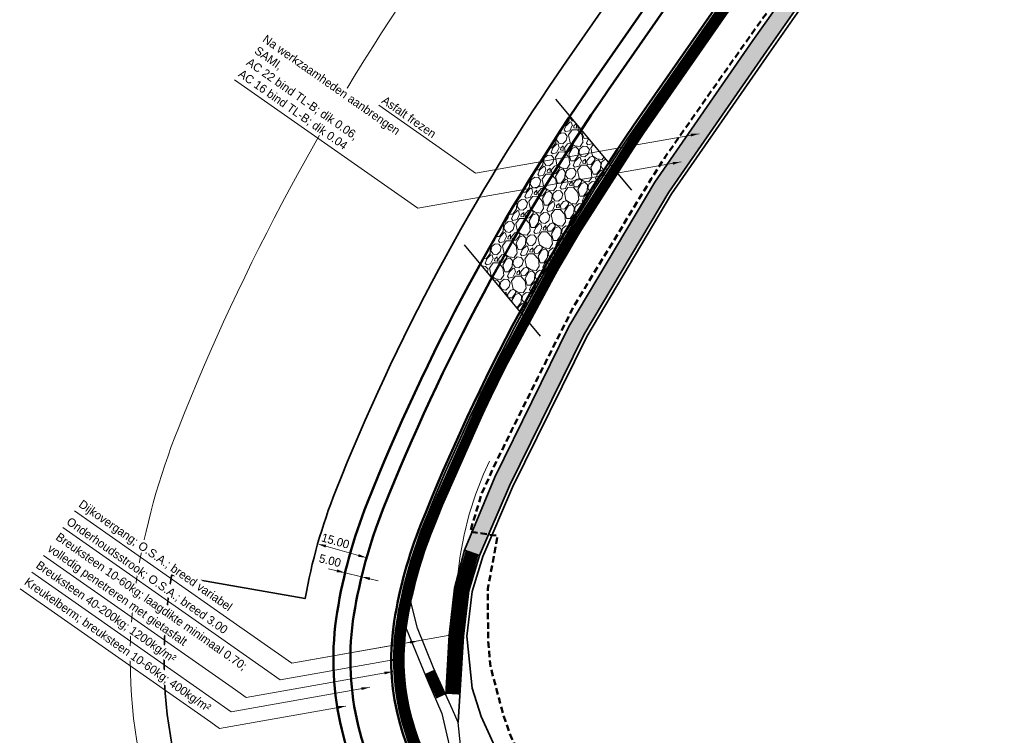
# Model space of a CAD drawing. Header units: metres. Extents: x -128301 to 77274, y 393138 to 412865.
# Tile 4 of 13: x 69718 to 70008, y 407972 to 408183. Entities that reach past the tile are written whole.
import ezdxf

# ---------------------------------------------------------------- set-up
doc = ezdxf.new("R2010")
doc.units = ezdxf.units.M
doc.linetypes.add('HIDDEN', pattern=[0.375, 0.25, -0.125])
doc.linetypes.add('ONDERHOUDSSTROOK', pattern=[28, 8, -20])
doc.layers.add('BS-datatransport_KPN', color=7, linetype='HIDDEN', lineweight=50, true_color=0x69bd45)
for name, color, linetype, lineweight in [('maatvoering-leadr', 7, 'Continuous', 30), ('maatvoering-lin', 7, 'Continuous', 30), ('sn-arcering_kreukelberm', 253, 'Continuous', 0), ('sn-arcering_overlaging', 126, 'Continuous', 9), ('TM-Glooiing', 4, 'Continuous', 50), ('TM-Invloedsgebied', 1, 'Continuous', 18), ('TM-Kreukelberm', 43, 'Continuous', 50), ('TM-Materiaalscheiding', 3, 'HIDDEN', 35), ('TM-onderhoudsweg', 3, 'Continuous', 35), ('TM-Werkgrens', 62, 'PBZ-WERKGRENS', 35)]:
    doc.layers.add(name, color=color, linetype=linetype, lineweight=lineweight)
doc.layers.add('sn-arcering_grijs', color=8, linetype='Continuous')
doc.layers.add('sn-arcrand', color=7, linetype='Continuous', plot=False)
doc.layers.add('TM-Hulplijn-plaatsdwp in situatie', color=213, linetype='Continuous', lineweight=9, plot=False)
doc.styles.add('StagCAD', font='StagCAD.ttf')
doc.linetypes.add('PBZ-WERKGRENS', pattern='A,5.5,-1.05,["O",StagCAD,S=2,R=0,X=0,Y=-1],-3.45', length=10)
doc.dimstyles.new('GM-maatvoering', dxfattribs={"dimtxt": 2.5, "dimasz": 2.5, "dimexe": 1, "dimexo": 0, "dimgap": 1, "dimtad": 1, "dimrnd": 0.001, "dimzin": 1, "dimdsep": 46, "dimtxsty": 'StagCAD', "dimcen": 0.09, "dimclrd": 1, "dimclre": 1, "dimclrt": 7, "dimazin": 0, "dimtfac": 1, "dimtix": 1, "dimtmove": 0, "dimatfit": 3, "dimfxl": 1, "dimfxlon": 1, "dimtvp": 0.83, "dimtolj": 1, "dimtzin": 0, "dimlwd": 15, "dimlwe": 15, "dimarcsym": 0})

# ---------------------------------------------------------------- blocks, each defined once
blk = doc.blocks.new('*D45')
at = {"layer": 'Defpoints', "color": 0, "transparency": 16777216}
blk.add_point((69819.91, 408024.52), dxfattribs=at)
blk.add_point((69819.91, 408024.52), dxfattribs=at)
at = {"layer": 'maatvoering-lin', "color": 1, "lineweight": 15, "transparency": 16777216}
for p, q in [((69805.48, 408028.62), (69805.21, 408027.66)), ((69807.89, 408027.94), (69817.51, 408025.21)), ((69819.91, 408024.52), (69819.64, 408023.56))]:
    blk.add_line(p, q, dxfattribs=at)
at = {"layer": 'maatvoering-lin', "color": 1, "transparency": 16777216}
blk.add_solid([(69817.62, 408025.61), (69817.39, 408024.81), (69819.91, 408024.52)], dxfattribs=at)
at = {"layer": 'maatvoering-lin', "color": 7, "transparency": 16777216, "insert": (69810.73, 408029.47), "char_height": 2.5, "attachment_point": 5, "rotation": 344.1607, "style": 'StagCAD', "bg_fill": 3, "box_fill_scale": 1.1, "bg_fill_color": 256, "bg_fill_true_color": 13158600, "bg_fill_transparency": 0}
blk.add_mtext('\\A1;15.00', dxfattribs=at)
at = {"layer": 'Defpoints', "color": 0, "transparency": 16777216}
blk.add_point((69805.48, 408028.62), dxfattribs=at)
at = {"layer": 'maatvoering-lin', "color": 1, "transparency": 16777216}
blk.add_solid([(69808, 408028.34), (69807.77, 408027.54), (69805.48, 408028.62)], dxfattribs=at)
blk = doc.blocks.new('*D44')
at = {"layer": 'Defpoints', "color": 0, "transparency": 16777216}
blk.add_point((69818.44, 408018.91), dxfattribs=at)
blk.add_point((69818.44, 408018.91), dxfattribs=at)
at = {"layer": 'maatvoering-lin', "color": 1, "lineweight": 15, "transparency": 16777216}
for p, q in [((69811.15, 408020.67), (69808.72, 408021.26)), ((69813.58, 408020.08), (69813.34, 408019.11)), ((69818.44, 408018.91), (69818.2, 408017.94)), ((69820.87, 408018.32), (69823.3, 408017.74))]:
    blk.add_line(p, q, dxfattribs=at)
at = {"layer": 'maatvoering-lin', "color": 1, "transparency": 16777216}
blk.add_solid([(69820.97, 408018.73), (69820.77, 408017.92), (69818.44, 408018.91)], dxfattribs=at)
at = {"layer": 'maatvoering-lin', "color": 7, "transparency": 16777216, "insert": (69809.13, 408023.68), "char_height": 2.5, "attachment_point": 5, "rotation": 346.411, "style": 'StagCAD', "bg_fill": 3, "box_fill_scale": 1.1, "bg_fill_color": 256, "bg_fill_true_color": 13158600, "bg_fill_transparency": 0}
blk.add_mtext('\\A1;5.00', dxfattribs=at)
at = {"layer": 'Defpoints', "color": 0, "transparency": 16777216}
blk.add_point((69813.58, 408020.08), dxfattribs=at)
at = {"layer": 'maatvoering-lin', "color": 1, "lineweight": 15, "transparency": 16777216}
blk.add_line((69813.58, 408020.08), (69818.44, 408018.91), dxfattribs=at)
at = {"layer": 'maatvoering-lin', "color": 1, "transparency": 16777216}
blk.add_solid([(69811.25, 408021.08), (69811.05, 408020.27), (69813.58, 408020.08)], dxfattribs=at)

msp = doc.modelspace()

# ---------------------------------------------------------------- hatches: boundary and pattern name
at = {"layer": 'sn-arcering_grijs'}
h = msp.add_hatch(color=256, dxfattribs=at)
h.dxf.hatch_style = 1
h.paths.add_polyline_path([(69848.829, 408026.738), (69853.277, 408025.219), (69862.098, 408045.781), (69884.044, 408090.282), (69909.148, 408132.416), (69937.98, 408174.047), (69966.936, 408215.407), (69978.152, 408231.229), (69992.657, 408252.82), (70000.728, 408268.113), (70004.639, 408277.657), (70010.555, 408293.827), (70019.114, 408310.613), (70028.896, 408325.659), (70045.36, 408348.864), (70051.948, 408358.239), (70056.228, 408365.532), (70059.232, 408375.339), (70059.958, 408384.946), (70058.611, 408395.13), (70051.322, 408418.174), (70037.25, 408463.666), (70031.649, 408461.958), (70045.782, 408416.875), (70052.883, 408393.848), (70054.489, 408384.759), (70054.03, 408376.217), (70051.977, 408367.545), (70048.403, 408360.749), (70042.213, 408351.616), (70025.538, 408328.002), (70015.427, 408312.839), (70006.839, 408295.822), (70000.585, 408279.442), (69996.636, 408270.059), (69988.904, 408255.272), (69974.343, 408234.095), (69962.753, 408217.794), (69933.931, 408177.166), (69905.014, 408135.37), (69879.68, 408092.763), (69857.817, 408048.331)])
at = {"layer": 'sn-arcering_kreukelberm'}
h = msp.add_hatch(dxfattribs=at)
h.set_pattern_fill('GRAVEL', color=256, scale=0.3, style=0)
h.set_pattern_definition([(287.29388, (70238.4327, 408144.11557), (27.817122, -87.4388113), [1.02516, -101.49145]), (244.25084, (70238.73743, 408143.13674), (40.15919494, 82.50198217), [1.75921, -174.16215]), (191.79154, (70237.97317, 408141.5522), (110.9836809, 22.6904159), [1.24044, -122.80417]), (326.55478, (70238.0928, 408138.02428), (-127.1233065, 84.40076626), [1.60201, -158.59931]), (352.11475, (70239.42953, 408137.14135), (-98.07197718, 13.95603426), [1.5709, -155.51942]), (56.55478, (70240.98558, 408136.92584), (-84.40076626, -127.1233065), [1.60201, -158.59931]), (96.975335, (70241.8685, 408138.26258), (14.90541827, -124.08526144), [2.11858, -209.73935]), (131.53642, (70241.61123, 408140.36548), (-116.86989423, 131.49050545), [2.00016, -198.01577]), (180.71066, (70240.28493, 408141.86266), (-116.30026384, -1.80383774), [1.60744, -159.13664]), (234.51745, (70238.6776, 408141.8427), (49.3682771, 68.1661941), [1.83514, -89.92181]), (281.67853, (70237.6124, 408140.34839), (25.34870733, -121.42696997), [2.37323, -234.95032]), (198.09517, (70242.0119, 408144.47064), (-66.5522332, -22.500539), [0.81001, -80.1917]), (230.75033, (70241.2419, 408144.21905), (63.7040649, 77.37527586), [1.54105, -152.56392]), (284.2811, (70240.267, 408143.0257), (6.55079, -3.8925), [1.07763, -9.69868]), (262.47968, (70239.2083, 408143.0342), (6.3609135, 40.538949), [0.58032, -57.45187]), (351.0825, (70239.1324, 408142.4589), (-23.5448696, 5.126706), [0.8207, -40.21426]), (90.24485, (70239.9432, 408142.3317), (-1.424084, 27.4373684), [1.33296, -43.0989]), (220.84615, (70239.9375, 408143.6646), (14.335788, 9.209082), [0.96386, -23.1327]), (75.67063, (70236.87472, 408138.65942), (19.2726172, 77.18539905), [1.35026, -133.67648]), (129.62727, (70237.2089, 408139.9677), (56.4886977, -69.02064785), [1.1328, -112.14665]), (352.47968, (70238.6273, 408144.4431), (-40.538949, 6.3609135), [1.16064, -56.87155]), (42.89155, (70239.77796, 408144.2912), (-58.5773588, -53.83040626), [1.35026, -133.67648]), (38.72505, (70240.9362, 408136.2461), (-32.5640745, -24.9689537), [1.3021, -63.8032]), (354.05623, (70241.95206, 408137.06065), (-91.5211869, 10.0635354), [1.09102, -108.01078]), (126.0825, (70245.217, 408140.6161), (-24.9689537, 32.5640745), [1.16064, -56.87155]), (76.63512, (70244.53345, 408141.5541), (-24.3993233, -100.73026865), [1.27735, -126.45713]), (128.72505, (70243.3097, 408137.4062), (24.9689537, -32.5640745), [0.65105, -64.45426]), (160.59103, (70244.9835, 408140.223), (-30.09566, 9.019205), [0.38854, -38.46598]), (225.24485, (70244.617, 408140.3522), (18.228287, 15.759872), [1.5709, -29.84716]), (245.2901, (70243.51096, 408139.23665), (32.37419772, 69.40040145), [1.4558, -144.12409]), (2.97116, (70240.5327, 408141.9813), (-16.994079, 1.234207), [1.09897, -26.37533]), (52.43832, (70241.63022, 408142.0383), (79.27406011, 103.57843691), [1.91867, -189.94803]), (120.2265, (70242.7999, 408143.5592), (30.2855367, -53.4506527), [0.78452, -77.66818]), (149.281, (70242.405, 408144.237), (-10.44329, -2.65829), [0.4572, -7.1628]), (179.53753, (70243.2366, 408139.2224), (61.42552705, -1.04433054), [1.0586, -104.80182]), (107.29388, (70242.178, 408139.23095), (-27.817122, 87.4388113), [2.05033, -100.46629]), (59.281, (70241.5685, 408141.1886), (-2.65829, 10.44329), [1.9812, -5.6388]), (24.58594, (70242.58056, 408142.8918), (84.7805198, 38.2604111), [1.20483, -119.27795]), (313.3357, (70243.6762, 408143.3931), (22.3106623, -22.1207855), [1.10949, -54.36495]), (266.92707, (70244.43756, 408142.5861), (-8.44957455, -163.39000303), [1.80644, -178.83739]), (234.70717, (70244.34073, 408140.78226), (-57.15327466, -81.26777465), [1.91109, -189.19754])])
edge = h.paths.add_edge_path()
edge.add_line((69891.36, 408141.089), (69879.954, 408154.78))
edge.add_arc((70394.218, 407812.404), 617.81, 146.345966, 151.077446)
edge.add_line((69853.465, 408111.193), (69865.209, 408097.097))
edge.add_arc((70394.218, 407812.404), 600.75, 146.830027, 151.712533, ccw=False)
at = {"layer": 'sn-arcering_overlaging'}
h = msp.add_hatch(dxfattribs=at)
h.set_pattern_fill('NATUURST', color=256, scale=0.7, angle=-45, style=0, pattern_type=2)
h.set_pattern_definition([(280, (69601.242, 407941.536), (8.10919, -5.67812), [0.35, -0.35, 0.7, -5.6]), (280, (69601.1, 407944.354), (8.10919, -5.67812), [1.75, -5.25]), (280, (69601.384, 407944.76), (8.10919, -5.67812), [1.75, -5.25]), (280, (69603.6544, 407941.9614), (8.10919, -5.67812), [0.35, -6.65]), (280, (69603.736, 407945.53), (8.10919, -5.67812), [1.05, -5.95]), (280, (69604.081, 407945.5906), (8.10919, -5.67812), [1.05, -5.95]), (280, (69605.155, 407941.515), (8.10919, -5.67812), [2.1, -4.9]), (280, (69605.4386, 407941.9206), (8.10919, -5.67812), [2.1, -4.9]), (280, (69605.824, 407943.7656), (8.10919, -5.67812), [0.7, -6.3]), (280, (69606.2296, 407943.482), (8.10919, -5.67812), [0.35, -6.65]), (280, (69606.372, 407946.7054), (8.10919, -5.67812), [0.35, -0.35, 0.35, -5.95]), (10, (69604.993, 407946.462), (5.67812, 8.10919), [1.05, -5.95]), (10, (69602.641, 407945.692), (5.67812, 8.10919), [0.35, -0.7, 0.35, -0.7, 1.4, -3.5]), (10, (69606.899, 407945.732), (5.67812, 8.10919), [0.35, -6.65]), (10, (69603.979, 407944.151), (5.67812, 8.10919), [0.35, -6.65]), (10, (69605.763, 407944.11), (5.67812, 8.10919), [0.35, -6.65]), (10, (69602.0934, 407942.752), (5.67812, 8.10919), [0.7, -6.3]), (10, (69601.8095, 407942.347), (5.67812, 8.10919), [1.05, -5.95]), (10, (69606.0064, 407942.7315), (5.67812, 8.10919), [0.7, -0.35, 0.7, -5.25]), (10, (69603.999, 407942.022), (5.67812, 8.10919), [1.4, -5.6]), (10, (69604.06, 407941.6775), (5.67812, 8.10919), [0.7, -6.3]), (10, (69601.769, 407940.563), (5.67812, 8.10919), [1.4, -5.6]), (10, (69601.8294, 407940.218), (5.67812, 8.10919), [1.05, -5.95]), (325, (69601.688, 407943.0363), (6.893654, 1.21554), [0.49497, -9.40452]), (325, (69603.5937, 407942.306), (6.893654, 1.21554), [0.49497, -9.40452]), (325, (69604.7493, 407941.799), (6.893654, 1.21554), [0.49497, -9.40452]), (325, (69604.5878, 407946.746), (6.893654, 1.21554), [0.49497, -9.40452]), (325, (69606.088, 407946.3), (6.893654, 1.21554), [0.49497, -9.40452]), (325, (69602.8435, 407942.529), (6.893654, 1.21554), [0.98995, -8.90955]), (325, (69607.446, 407942.63), (6.893654, 1.21554), [0.98995, -8.90955]), (55, (69600.836, 407941.82), (-1.21554, 6.893654), [0.98995, -8.90955]), (55, (69601.2417, 407941.536), (-1.21554, 6.893654), [0.98995, -8.90955]), (55, (69603.1474, 407940.806), (-1.21554, 6.893654), [0.98995, -8.90955]), (55, (69605.378, 407942.2653), (-1.21554, 6.893654), [0.98995, -8.90955]), (55, (69605.4386, 407941.9206), (-1.21554, 6.893654), [0.98995, -8.90955]), (55, (69603.1274, 407942.9347), (-1.21554, 6.893654), [1.48492, -8.41457]), (55, (69603.208, 407940.461), (-1.21554, 6.893654), [1.48492, -8.41457]), (55, (69602.7827, 407942.874), (-1.21554, 6.893654), [1.9799, -7.9196]), (55, (69606.372, 407946.7054), (-1.21554, 6.893654), [1.9799, -7.9196]), (55, (69606.0273, 407946.6446), (-1.21554, 6.893654), [1.9799, -7.9196]), (55, (69602.2965, 407945.6314), (-1.21554, 6.893654), [0.49497, -9.40452]), (55, (69604.02, 407945.9352), (-1.21554, 6.893654), [0.49497, -9.40452]), (306.5651, (69601.3024, 407941.1913), (1.215537, -6.893654), [0.78262, -14.86985]), (306.565, (69603.1274, 407942.9347), (1.215537, -6.893654), [0.78262, -14.86985]), (306.5651, (69602.8635, 407940.4003), (1.215537, -6.893654), [1.56525, -14.08723]), (306.5651, (69603.2082, 407940.461), (1.215537, -6.893654), [1.56525, -14.08723]), (343.435, (69606.2903, 407943.137), (6.893654, 1.215537), [0.7826, -7.826, 1.5652, -5.478676]), (343.435, (69602.925, 407946.0976), (6.893654, 1.215537), [0.78262, -14.86985]), (343.4349, (69600.35, 407944.5773), (6.893654, 1.215537), [0.78262, -14.86985]), (343.435, (69602.986, 407945.753), (6.893654, 1.215537), [0.78262, -14.86985]), (343.435, (69606.6958, 407942.853), (6.893654, 1.215537), [0.78262, -14.86985]), (343.435, (69606.2903, 407943.137), (6.893654, 1.215537), [0.78262, -14.86985]), (343.435, (69604.3238, 407944.2118), (6.893654, 1.215537), [1.56525, -14.08723]), (343.435, (69604.263, 407944.5565), (6.893654, 1.215537), [1.56525, -14.08723]), (36.565, (69604.0807, 407945.5906), (6.893654, 1.215537), [0.78262, -14.86985]), (36.5651, (69601.0393, 407944.699), (6.893654, 1.215537), [1.56525, -14.08723]), (36.5651, (69601.384, 407944.7597), (6.893654, 1.215537), [1.56525, -14.08723]), (73.435, (69606.108, 407944.171), (-1.215537, 6.893654), [1.56525, -14.08723]), (73.435, (69606.2296, 407943.4817), (-1.215537, 6.893654), [2.34787, -13.3046]), (325, (69600.3147, 407944.7775), (1.254698, 1.791895), [1.09375, -0.546875])])
h.paths.add_polyline_path([(69891.862, 408140.486), (69891.36, 408141.089, 0.0213072), (69865.209, 408097.097), (69865.727, 408096.475, -0.0213372)])

# ---------------------------------------------------------------- linework, layer by layer
at = {"layer": 'BS-datatransport_KPN', "ltscale": 7.5, "flags": 128}
msp.add_lwpolyline([(69960.015, 407786.457), (69970.193, 407818.689), (70000.513, 407863.752), (69899.639, 407933.141), (69878.582, 407946.919), (69874.762, 407951.251), (69871.489, 407955.689), (69867.248, 407962.563), (69862.669, 407971.365), (69860.297, 407978.089), (69856.49, 407992.472), (69855.802, 407999.998), (69855.717, 408015.37), (69858.622, 408030.998), (69850.503, 408032.193), (69853.92, 408043.447), (69857.167, 408050.706), (69862.808, 408062.235), (69870.5, 408077.692), (69881.194, 408098.922), (69894.355, 408120.528), (69903.941, 408136.308), (69908.214, 408142.969), (69918.128, 408157.146), (69933.184, 408178.53), (69944.735, 408194.642), (69954.564, 408208.904), (69967.127, 408226.582), (69983.982, 408251.152), (69988.597, 408270.025), (69992.364, 408284.934), (70000.996, 408299.964), (70006.465, 408308.589), (70015.54, 408322.478), (70022.462, 408331.531), (70032.12, 408345.365), (70043.928, 408361.571), (70045.637, 408364.56), (70046.834, 408368.061), (70047.774, 408370.538), (70048.372, 408375.747), (70048.372, 408380.7), (70041.193, 408405.552), (70023.288, 408461.576)], dxfattribs=at)
at = {"layer": 'sn-arcrand'}
for points in [[(69875.709, 408159.875), (69898.112, 408132.985)], [(69848.756, 408116.846), (69871.159, 408089.955)]]:
    msp.add_lwpolyline(points, dxfattribs=at)
at = {"layer": 'TM-Glooiing'}
for points in [[(70099.854, 407749.539), (69852.368, 407919.099), (69852.368, 407919.099, -0.1035835), (69838.193, 407933.904), (69829.097, 407948.5, -0.1895051), (69816.184, 408007.708, -0.0546874), (69824.755, 408038.784, -0.0574864), (69891.254, 408162.493), (69999.115, 408317.455, 0.0162776), (70003.351, 408324.069), (70007.214, 408330.534, -0.0176811), (70011.114, 408336.548), (70047.44, 408387.813)], [(70006.839, 408295.822), (70006.173, 408296.168, -0.0878983), (69998.716, 408286.738), (69988.166, 408277.751, 0.0643733), (69979.595, 408268.301), (69901.152, 408155.603, 0.0574864), (69835.962, 408034.329, 0.0546874), (69828.091, 408005.788, 0.1903496), (69839.25, 407955.015, 0.0927691), (69849.954, 407943.998), (70902.287, 407218.042, 0.4488935), (71135.633, 407275.142), (71222.781, 407439.734), (71222.119, 407440.084)]]:
    msp.add_lwpolyline(points, format="xyb", dxfattribs=at)
at = {"layer": 'TM-Hulplijn-plaatsdwp in situatie'}
msp.add_lwpolyline([(69856.245, 408053.07), (69854.448, 408049.216), (69852.166, 408043.356), (69850.254, 408037.365), (69848.721, 408031.266), (69847.57, 408025.084), (69846.808, 408018.841), (69846.438, 408012.564), (69846.46, 408006.275), (69846.574, 408004.552)], dxfattribs=at)
at = {"layer": 'TM-Invloedsgebied'}
msp.add_lwpolyline([(69996.759, 408428.716), (69957.983, 408373.993, 0.0180004), (69951.461, 408363.949, 0.0006973), (69947.505, 408357.328, -0.0156861), (69945.629, 408354.392), (69837.905, 408199.627, 0.0574864), (69764.353, 408062.796, 0.0546874), (69752.013, 408018.053, 0.1871205), (69774.298, 407913.535), (69783.027, 407899.528, 0.1035835), (69815.63, 407865.477), (69927.641, 407788.735), (70063.033, 407695.974, -0.0081514)], format="xyb", dxfattribs=at)
at = {"layer": 'TM-Kreukelberm', "flags": 128}
msp.add_lwpolyline([(70097.022, 407745.419), (69849.542, 407914.975, -0.1035835), (69833.949, 407931.26), (69824.889, 407945.8, -0.1892406), (69811.248, 408008.503, -0.0546874), (69820.109, 408040.631, -0.0574864), (69887.15, 408165.35), (69994.989, 408320.28, 0.0163147), (69999.055, 408326.627, -0.0006973), (70002.925, 408333.104, -0.0177157), (70007.026, 408339.427), (70045.563, 408393.813)], format="xyb", dxfattribs=at)
at = {"layer": 'TM-Materiaalscheiding', "linetype": 'Continuous', "lineweight": 25}
for points in [[(69856.636, 407943.945), (69856.824, 407943.875), (69851.226, 407949.689), (69848.323, 407962.682), (69847.005, 407975.892), (69845.293, 407979.777), (69839.646, 407992.081), (69834.955, 408003.776), (69832.964, 408011.481)], [(69831.566, 408003.675), (69838.049, 407988.14), (69842.116, 407978.586), (69843.623, 407972.164), (69846.195, 407961.342), (69848.622, 407949.851)]]:
    msp.add_lwpolyline(points, dxfattribs=at)
at = {"layer": 'TM-onderhoudsweg'}
msp.add_lwpolyline([(70006.839, 408295.822, -0.088549), (69999.208, 408286.173), (69988.652, 408277.18, 0.0643733), (69980.211, 408267.873), (69901.767, 408155.175, 0.0574864), (69836.659, 408034.052, 0.0546874), (69828.831, 408005.669, 0.1903674), (69839.875, 407955.43, 0.0927691), (69850.387, 407944.611), (70902.713, 407218.659, 0.4488935), (71134.971, 407275.493), (71222.119, 407440.084)], format="xyb", dxfattribs=at)
at = {"layer": 'TM-onderhoudsweg', "linetype": 'ONDERHOUDSSTROOK', "const_width": 3, "flags": 128}
msp.add_lwpolyline([(69999.01, 408284.033), (69990.52, 408276.8, 0.0634403), (69982.171, 408268.063), (69902.998, 408154.318, 0.0574864), (69838.053, 408033.498, 0.0546874), (69830.312, 408005.43, 0.1904233), (69841.128, 407956.255, 0.0927886), (69851.259, 407945.832), (70903.565, 407219.894, 0.4488907), (71133.644, 407276.193), (71220.794, 407440.786, 0.1548687), (71222.253, 407448.821), (71220.22, 407464.664)], format="xyb", dxfattribs=at)
at = {"layer": 'TM-onderhoudsweg', "flags": 128}
msp.add_lwpolyline([(70001.63, 408282.179, 0.6225669), (69999.983, 408282.891), (69990.597, 408274.896, 0.0643733), (69982.673, 408266.159), (69904.23, 408153.461, 0.0574864), (69839.447, 408032.944, 0.0546874), (69831.793, 408005.191, 0.1904428), (69842.374, 407957.089, 0.0927691), (69852.117, 407947.062), (70904.417, 407221.129, 0.4488907), (71132.319, 407276.895), (71219.468, 407441.488, 0.1548687), (71220.765, 407448.631), (71218.732, 407464.473, 0.7316656), (71216.857, 407464.814)], format="xyb", dxfattribs=at)
at = {"layer": 'TM-onderhoudsweg'}
for points in [[(69962.753, 408217.794), (69933.931, 408177.166), (69905.014, 408135.37), (69879.68, 408092.763), (69857.817, 408048.331), (69848.829, 408026.738), (69845.861, 408015.532), (69844.34, 408001.642), (69843.279, 407984.167)], [(69847.005, 407975.892), (69848.551, 408001.352), (69850.119, 408014.779), (69853.277, 408025.219), (69862.098, 408045.781), (69884.044, 408090.282), (69909.148, 408132.416), (69937.98, 408174.047), (69966.936, 408215.407)], [(69853.277, 408025.219), (69848.829, 408026.738)]]:
    msp.add_lwpolyline(points, dxfattribs=at)
at = {"layer": 'TM-onderhoudsweg', "linetype": 'ONDERHOUDSSTROOK', "flags": 128}
for points, const_width in [([(69845.4, 407984.249), (69846.457, 408001.667), (69847.987, 408015.101), (69851.059, 408025.977)], 4), ([(69841.894, 407983.589), (69838.557, 407990.86)], 3)]:
    msp.add_lwpolyline(points, dxfattribs=dict(at, const_width=const_width))
at = {"layer": 'TM-Werkgrens', "flags": 128}
msp.add_lwpolyline([(71162.257, 407390.857), (71189.136, 407430.916), (71205.603, 407455.512), (71223.742, 407490.917), (71225.247, 407494.8), (71224.71, 407500.066), (71222.979, 407503.974), (71217.31, 407510.048), (71217.529, 407510.609), (71252.771, 407496.875), (71252.267, 407495.582), (71243.852, 407497.303), (71237.968, 407496.113), (71233.786, 407493.15), (71230.141, 407487.746), (71223.434, 407475.09, 0.1549574), (71222.243, 407468.539), (71224.419, 407453.179), (71228.398, 407458.22), (71235.141, 407464.66), (71247.515, 407470.366), (71264.366, 407474.891), (71278.707, 407473.639), (71290.801, 407468.379), (71303.888, 407461.52), (71312.121, 407457.345), (71337.348, 407444.303), (71382.762, 407421.927), (71427.006, 407400.583), (71472.454, 407377.933), (71516.14, 407355.093), (71542.827, 407340.616), (71521.792, 407301.134), (71507.701, 407308.724), (71269.273, 407435.286, 0.0301995), (71268.444, 407435.119, 0.0219435), (71264.081, 407433.817, 0.0262777), (71250.855, 407429.133, 0.0601679), (71247.862, 407427.306, 0.0981375), (71247.341, 407426.678), (71164.2, 407260.287, -0.2267265), (71031.368, 407160.654, -0.0817916), (70975.038, 407159.16, -0.0629398), (70920.372, 407173.632, -0.0559891), (70871.38, 407199.857), (70801.436, 407248.109, 0.0126353), (70794.305, 407252.718, -0.0009661), (70786.337, 407257.609, -0.0146734), (70777.819, 407263.212), (70634.957, 407364.235, 0.0239895), (70629.281, 407367.784, 0.0007221), (70622.144, 407371.772, -0.0228784), (70613.956, 407376.835), (70470.149, 407476.658, 0.001133), (70462.893, 407481.667, 0.0003141), (70455.579, 407486.685, -0.0005047), (70448.227, 407491.734), (70304.075, 407590.993, -0.0058025), (70290.507, 407600.614, 0.000797), (70277.368, 407610.13, 0.0073842), (70264.415, 407619.191), (70119.333, 407717.058, -0.0094545), (70109.503, 407724.005, -0.0006019), (70100.256, 407730.823, 0.0082153), (70091.358, 407737.178), (69914.654, 407858.243), (69892.046, 407825.245), (69821.282, 407873.727, -0.1035835), (69791.514, 407904.816), (69782.724, 407918.922, -0.1873365), (69761.886, 408016.464, -0.003665), (69762.381, 408019.396), (69801.773, 408012.45, -0.0510093), (69810.816, 408044.325, -0.0574864), (69878.942, 408171.062), (69986.765, 408325.969, 0.0162489), (69990.464, 408331.744, -0.0006973), (69994.348, 408338.245, -0.0177781), (69998.851, 408345.186), (70039.22, 408402.158), (70048.401, 408404.989), (70044.827, 408416.578), (70030.394, 408462.62), (70037.911, 408464.913), (70052.276, 408418.473), (70059.591, 408395.348), (70060.963, 408384.974), (70060.221, 408375.153), (70057.15, 408365.127), (70052.79, 408357.697), (70046.177, 408348.288), (70029.723, 408325.097), (70019.981, 408310.112), (70011.473, 408293.427), (70005.572, 408277.296), (70001.635, 408267.689), (69993.517, 408252.307), (69978.975, 408230.661), (69967.754, 408214.831), (69938.801, 408173.476), (69909.99, 408131.875), (69884.923, 408089.804), (69863.007, 408045.362), (69854.218, 408024.876), (69851.102, 408014.575), (69849.557, 408001.343), (69851.075, 407986.063), (69853.748, 407977.665), (69859.861, 407964.34), (69867.019, 407955.573), (69885.415, 407942.012), (69904.614, 407929.44), (69946.753, 407900.575), (69991.178, 407869.925), (70033.254, 407841.125), (70073.065, 407813.511), (70114.251, 407785.485), (70131.1, 407773.592), (70170.261, 407746.414), (70208.121, 407720.722), (70247.489, 407693.283), (70288.264, 407665.229), (70327.308, 407638.245), (70376.081, 407604.565), (70415.939, 407577.232), (70456.537, 407549.108), (70496.793, 407521.158), (70536.244, 407494.221), (70576.224, 407466.686), (70615.991, 407438.805), (70640.71, 407422.189), (70680.973, 407394.664), (70720.325, 407367.491), (70759.705, 407339.951), (70800.978, 407311.7), (70842.752, 407282.487), (70882.687, 407254.819), (70912.77, 407234.704), (70912.824, 407234.755), (70920.975, 407229.263), (70923.516, 407227.656), (70936.68, 407221.181), (70939.889, 407219.867), (70948.979, 407216.938), (70961.662, 407214.253), (70977.057, 407212.017), (70983.254, 407211.56), (71006.489, 407212.832), (71028.171, 407217.78), (71048.638, 407226.263), (71067.745, 407238.417), (71084.674, 407252.826), (71096.237, 407268.246), (71097.042, 407269.69)], format="xyb", dxfattribs=at)

# ---------------------------------------------------------------- next in the draw order: texts
at = {"layer": 'maatvoering-leadr', "color": 7, "char_height": 2.5, "attachment_point": 7, "rotation": 325, "style": 'StagCAD', "bg_fill": 3, "box_fill_scale": 1.2, "bg_fill_color": 256, "bg_fill_transparency": 0}
for s, insert in [('\\A1;Na werkzaamheden aanbrengen\\PSAMI,\\PAC 22 bind TL-B; dik 0.06,\\PAC 16 bind TL-B; dik 0.04', (69781.548, 408166.376)), ('\\A1;Breuksteen 40-200kg; 1200kg/m²', (69721.649, 408021.123))]:
    msp.add_mtext(s, dxfattribs=dict(at, insert=insert))

# ---------------------------------------------------------------- next in the draw order: dimensions: what is measured, and where the dimension line sits
at = {"layer": 'maatvoering-lin'}
dim = msp.add_linear_dim(base=(69819.912, 408024.524), p1=(69805.482, 408028.619), p2=(69819.912, 408024.524), angle=344.16071, dimstyle='GM-maatvoering', override={"dimtmove": 1, "dimtfill": 1}, dxfattribs=at)
dim.commit()
dim.dimension.update_dxf_attribs({"geometry": '*D45', "text_midpoint": (69810.117, 408027.303), "dimtype": 161})

# ---------------------------------------------------------------- next in the draw order: dimensions: what is measured, and where the dimension line sits
dim = msp.add_linear_dim(base=(69818.438, 408018.91), p1=(69813.578, 408020.085), p2=(69818.438, 408018.91), angle=346.41098, dimstyle='GM-maatvoering', override={"dimtmove": 1, "dimtfill": 1}, dxfattribs=at)
dim.commit()
dim.dimension.update_dxf_attribs({"geometry": '*D44', "text_midpoint": (69808.603, 408021.496), "dimtype": 161})

# ---------------------------------------------------------------- next in the draw order: leaders
at = {"layer": 'maatvoering-leadr', "annotation_type": 0, "has_hookline": 1, "hookline_direction": 1, "text_width": 47, "horizontal_direction": (0.819152, -0.573576, 0)}
msp.add_leader([(69912.799, 408141.365), (69835.091, 408127.663), (69820.293, 408138.025)], dimstyle='GM-maatvoering', override={"dimscale": 0, "dimgap": 1, "dimtad": 1}, dxfattribs=at)

# ---------------------------------------------------------------- next in the draw order: texts
at = {"layer": 'maatvoering-leadr', "color": 7, "insert": (69824.103, 408158.875), "char_height": 2.5, "attachment_point": 7, "rotation": 325, "style": 'StagCAD', "bg_fill": 3, "box_fill_scale": 1.2, "bg_fill_color": 256, "bg_fill_transparency": 0}
msp.add_mtext('\\A1;Asfalt frezen', dxfattribs=at)

# ---------------------------------------------------------------- next in the draw order: leaders
at = {"layer": 'maatvoering-leadr', "annotation_type": 0, "has_hookline": 1, "hookline_direction": 1, "text_width": 50.375, "horizontal_direction": (0.819152, -0.573576, 0)}
msp.add_leader([(69820.854, 407986.295), (69779.947, 407979.082), (69763.159, 407990.837)], dimstyle='GM-maatvoering', override={"dimscale": 0, "dimgap": 1, "dimtad": 1}, dxfattribs=at)

# ---------------------------------------------------------------- next in the draw order: texts
at = {"layer": 'maatvoering-leadr', "color": 7, "insert": (69730.826, 408034.23), "char_height": 2.5, "attachment_point": 7, "rotation": 325, "style": 'StagCAD', "bg_fill": 3, "box_fill_scale": 1.2, "bg_fill_color": 256, "bg_fill_transparency": 0}
msp.add_mtext('\\A1;Onderhoudsstrook; O.S.A.; breed 3.00', dxfattribs=at)

# ---------------------------------------------------------------- next in the draw order: leaders
at = {"layer": 'maatvoering-leadr', "annotation_type": 0, "has_hookline": 1, "hookline_direction": 1, "text_width": 20.75, "horizontal_direction": (0.819152, -0.573576, 0)}
msp.add_leader([(69918.115, 408149.674), (69852.118, 408138.037), (69841.346, 408145.58)], dimstyle='GM-maatvoering', override={"dimscale": 0}, dxfattribs=at)

# ---------------------------------------------------------------- next in the draw order: leaders
at = {"layer": 'maatvoering-leadr', "annotation_type": 0, "has_hookline": 1, "hookline_direction": 1, "text_width": 56.25, "horizontal_direction": (0.819152, -0.573576, 0)}
msp.add_leader([(69829.439, 407994.673), (69794.399, 407988.494), (69777.149, 408000.573)], dimstyle='GM-maatvoering', override={"dimscale": 0, "dimgap": 1, "dimtad": 1}, dxfattribs=at)

# ---------------------------------------------------------------- next in the draw order: texts
at = {"layer": 'maatvoering-leadr', "color": 7, "insert": (69725.09, 408026.038), "char_height": 2.5, "attachment_point": 7, "rotation": 325, "style": 'StagCAD', "bg_fill": 3, "box_fill_scale": 1.2, "bg_fill_color": 256, "bg_fill_transparency": 0}
msp.add_mtext('\\A1;Breuksteen 10-60kg; laagdikte minimaal 0.70;\\Pvolledig penetreren met gietasfalt', dxfattribs=at)

# ---------------------------------------------------------------- next in the draw order: leaders
at = {"layer": 'maatvoering-leadr', "annotation_type": 0, "has_hookline": 1, "hookline_direction": 1, "text_width": 68.25, "horizontal_direction": (0.819152, -0.573576, 0)}
msp.add_leader([(69827.652, 407990.926), (69784.388, 407983.297), (69781.243, 407985.499)], dimstyle='GM-maatvoering', override={"dimscale": 0, "dimgap": 1, "dimtad": 1}, dxfattribs=at)

# ---------------------------------------------------------------- next in the draw order: texts
at = {"layer": 'maatvoering-leadr', "color": 7, "insert": (69718.207, 408016.208), "char_height": 2.5, "attachment_point": 7, "rotation": 325, "style": 'StagCAD', "bg_fill": 3, "box_fill_scale": 1.2, "bg_fill_color": 256, "bg_fill_transparency": 0}
msp.add_mtext('\\A1;Kreukelberm; breuksteen 10-60kg; 400kg/m²', dxfattribs=at)

# ---------------------------------------------------------------- next in the draw order: leaders
at = {"layer": 'maatvoering-leadr', "annotation_type": 0, "has_hookline": 1, "hookline_direction": 1, "text_width": 67.75, "horizontal_direction": (0.819152, -0.573576, 0)}
msp.add_leader([(69813.829, 407980.748), (69776.505, 407974.167), (69773.95, 407975.956)], dimstyle='GM-maatvoering', override={"dimscale": 0, "dimgap": 1, "dimtad": 1}, dxfattribs=at)

# ---------------------------------------------------------------- next in the draw order: texts
at = {"layer": 'maatvoering-leadr', "color": 7, "insert": (69734.267, 408039.145), "char_height": 2.5, "attachment_point": 7, "rotation": 325, "style": 'StagCAD', "bg_fill": 3, "box_fill_scale": 1.2, "bg_fill_color": 256, "bg_fill_transparency": 0}
msp.add_mtext('\\A1;Dijkovergang; O.S.A.; breed variabel', dxfattribs=at)

# ---------------------------------------------------------------- next in the draw order: leaders
at = {"layer": 'maatvoering-leadr', "annotation_type": 0, "has_hookline": 1, "hookline_direction": 1, "text_width": 53.75, "horizontal_direction": (0.819152, -0.573576, 0)}
for points in [[(69835.215, 407999.999), (69797.841, 407993.409), (69778.542, 408006.922)], [(69846.74, 408002.031), (69797.841, 407993.409), (69778.542, 408006.922)]]:
    msp.add_leader(points, dimstyle='GM-maatvoering', override={"dimscale": 0}, dxfattribs=at)

doc.saveas('drawing.dxf')
